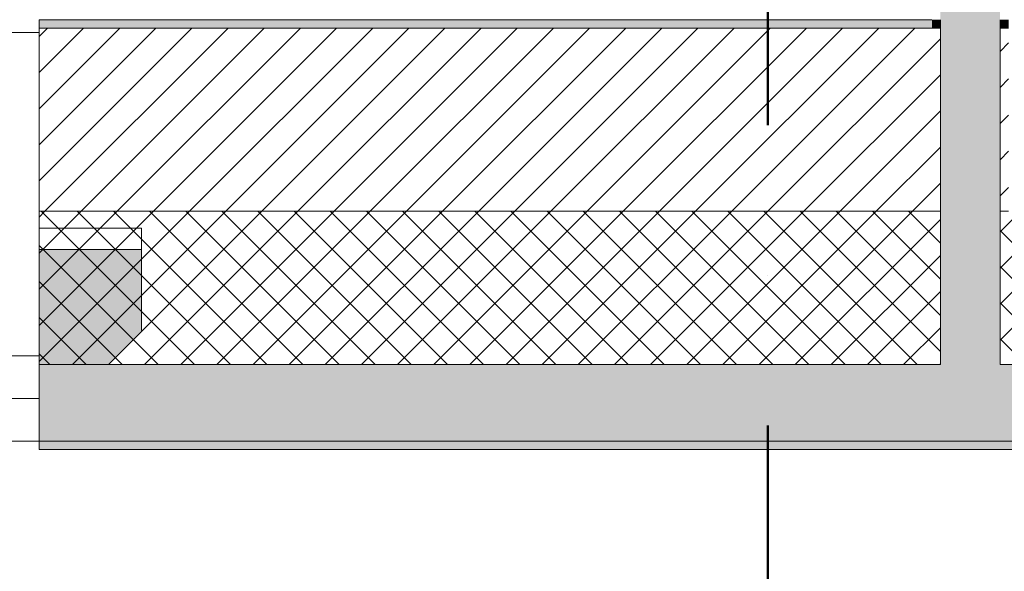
# Model space of a CAD drawing. Header units: millimetres. Extents: x -40968 to 13979, y -19284 to 4746.
# Tile 24 of 29: x -24189 to -23033, y -1842 to -1194. Entities that reach past the tile are written whole.
import ezdxf

# ---------------------------------------------------------------- set-up
doc = ezdxf.new("R2010")
doc.units = ezdxf.units.MM
doc.header["$MEASUREMENT"] = 0
doc.linetypes.add('Punto & Rayas', pattern=[670.277762, 317.5, -176.388889, 0, -176.388874])
for name, color, linetype, lineweight, true_color in [('01_2D_Ambit_Pluma_Nº__242', 7, 'Continuous', 50, 0xfb0013), ('12_FAÇ_Façana_Pluma_Nº__102', 7, 'Continuous', 5, 0xcccccc), ('12_FAÇ_Façana_Pluma_Nº__174', 7, 'Continuous', 13, 0xe4ad2c), ('12_FAÇ_Façana_Pluma_Nº__176', 7, 'Continuous', 15, 0x93a0c6), ('12_FAÇ_Façana_Pluma_Nº__43', 7, 'Continuous', 5, 0xa4a4a6), ('Ventanas Archicad_Pluma_Nº__23', 7, 'Continuous', 5, 0xa4a4a6), ('Ventanas Archicad_Pluma_Nº__3', 7, 'Continuous', 5, 0xa4a4a4), ('Ventanas Archicad_Pluma_Nº__43', 7, 'Continuous', 5, 0xa4a4a6)]:
    doc.layers.add(name, color=color, linetype=linetype, lineweight=lineweight, true_color=true_color)
doc.layers.add('12_FAÇ_Façana', color=7, linetype='Continuous')
doc.layers.add('Ventanas Archicad', color=7, linetype='Continuous')
for name, color, linetype, lineweight in [('12_FAÇ_Façana_Pluma_Nº__2', 8, 'Continuous', 5), ('12_FAÇ_Façana_Pluma_Nº__7', 7, 'Continuous', 5), ('Ventanas Archicad_Pluma_Nº__7', 7, 'Continuous', 5)]:
    doc.layers.add(name, color=color, linetype=linetype, lineweight=lineweight)
pattern_1 = [(45, (0, 0), (-21.213203, 21.213203), []), (135, (0, 0), (21.213203, 21.213203), [])]
pattern_2 = [(45, (0, 0), (-21.213203, 21.213203), [])]

# ---------------------------------------------------------------- blocks, each defined once
blk = doc.blocks.new('Muro_14_2', base_point=(-24166.4, -1194))
at = {"layer": '12_FAÇ_Façana_Pluma_Nº__102', "linetype": 'Continuous', "lineweight": 0, "true_color": 0xe5e5e5}
for points in [[(-23108.4, -1599), (-24166.4, -1599), (-24166.4, -1689), (-23108.4, -1689)], [(-23038.4, -1599), (-23108.4, -1599), (-23108.4, -1689), (-23038.4, -1689)], [(-21871.1, -1599), (-23038.4, -1599), (-23038.4, -1689), (-20233.9, -1689), (-20233.9, -1599), (-21518.1, -1599), (-21518.1, -1639), (-21871.1, -1639)], [(-24166.4, -1699), (-20233.9, -1699), (-20233.9, -1689), (-24166.4, -1689)]]:
    blk.add_hatch(color=254, dxfattribs=at).paths.add_polyline_path(points)
at = {"layer": '12_FAÇ_Façana_Pluma_Nº__174', "linetype": 'Continuous', "lineweight": 13, "true_color": 0xe4ad2c}
h = blk.add_hatch(dxfattribs=at)
h.set_pattern_fill('SATE_Aislamiento_0002', color=42, style=0, pattern_type=2)
h.set_pattern_definition(pattern_1)
h.paths.add_polyline_path([(-23108.4, -1419), (-24166.4, -1419), (-24166.4, -1599), (-23108.4, -1599)])
h = blk.add_hatch(dxfattribs=at)
h.set_pattern_fill('SATE_Aislamiento_0002', color=42, style=0, pattern_type=2)
h.set_pattern_definition(pattern_1)
h.paths.add_polyline_path([(-23038.4, -1599), (-21871.1, -1599), (-21871.1, -1419), (-23038.4, -1419)])
at = {"layer": '12_FAÇ_Façana_Pluma_Nº__176', "linetype": 'Continuous', "lineweight": 0, "true_color": 0x495063}
for points in [[(-23118.4, -1194), (-24166.4, -1194), (-24166.4, -1204), (-23118.4, -1204)], [(-23108.4, -1194), (-23118.4, -1194), (-23118.4, -1204), (-23108.4, -1204)], [(-23028.4, -1194), (-23038.4, -1194), (-23038.4, -1204), (-23028.4, -1204)]]:
    blk.add_hatch(color=251, dxfattribs=at).paths.add_polyline_path(points)
at = {"layer": '12_FAÇ_Façana_Pluma_Nº__2', "linetype": 'Continuous', "lineweight": 5}
h = blk.add_hatch(dxfattribs=at)
h.set_pattern_fill('Ceramic_0002', color=8, style=0, pattern_type=2)
h.set_pattern_definition(pattern_2)
h.paths.add_polyline_path([(-23108.4, -1204), (-24166.4, -1204), (-24166.4, -1419), (-23108.4, -1419)])
h = blk.add_hatch(dxfattribs=at)
h.set_pattern_fill('Ceramic_0002', color=8, style=0, pattern_type=2)
h.set_pattern_definition(pattern_2)
h.paths.add_polyline_path([(-23028.4, -1204), (-23038.4, -1204), (-23038.4, -1419), (-23028.4, -1419)])
at = {"layer": '12_FAÇ_Façana_Pluma_Nº__7', "color": 7, "linetype": 'Continuous', "lineweight": 5}
for p, q in [((-23108.4, -1194), (-23108.4, -1204)), ((-23038.4, -1204), (-23038.4, -1194)), ((-23108.4, -1204), (-24166.4, -1204)), ((-23108.4, -1204), (-23108.4, -1419)), ((-23038.4, -1419), (-23038.4, -1204)), ((-23028.4, -1204), (-23038.4, -1204)), ((-24166.4, -1419), (-23108.4, -1419)), ((-23108.4, -1419), (-23108.4, -1599)), ((-23038.4, -1599), (-23038.4, -1419)), ((-23038.4, -1419), (-23028.4, -1419)), ((-24166.4, -1599), (-23108.4, -1599)), ((-23038.4, -1599), (-21871.1, -1599)), ((-24166.4, -1689), (-23108.4, -1689)), ((-23108.4, -1689), (-23038.4, -1689)), ((-23038.4, -1689), (-20233.9, -1689))]:
    blk.add_line(p, q, dxfattribs=at)
at = {"layer": '12_FAÇ_Façana_Pluma_Nº__7', "color": 7, "linetype": 'Continuous', "lineweight": 5, "flags": 128}
for points in [[(-23118.4, -1194), (-24166.4, -1194)], [(-24166.4, -1194), (-24166.4, -1699)], [(-24166.4, -1699), (-20233.9, -1699)]]:
    blk.add_lwpolyline(points, dxfattribs=at)
blk = doc.blocks.new('Ventana Vertical Multi-Faja 27_6')
at = {"layer": 'Ventanas Archicad_Pluma_Nº__23', "color": 253, "linetype": 'Continuous', "lineweight": 5, "true_color": 0xa4a4a6}
for p, q in [((-600, 0), (-550, 0)), ((-550, -50), (-600, -50))]:
    blk.add_line(p, q, dxfattribs=at)
at = {"layer": 'Ventanas Archicad_Pluma_Nº__3', "color": 253, "linetype": 'Continuous', "lineweight": 5, "true_color": 0xa4a4a4}
for p, q in [((-600, 50), (600, 50)), ((-600, -430), (600, -430))]:
    blk.add_line(p, q, dxfattribs=at)
at = {"layer": 'Ventanas Archicad_Pluma_Nº__43', "color": 253, "linetype": 'Continuous', "lineweight": 5, "true_color": 0xa4a4a6}
blk.add_line((-600, -200), (-600, -175), dxfattribs=at)
at = {"layer": 'Ventanas Archicad_Pluma_Nº__7', "color": 7, "linetype": 'Continuous', "lineweight": 5}
for p, q in [((-600, 50), (-600, 40)), ((-600, 40), (-600, 0)), ((-600, 40), (-600, 0)), ((-600, 0), (-600, -50)), ((-600, 0), (-600, -50)), ((-600, 0), (-600, -50)), ((-600, 0), (-600, -50)), ((-600, -50), (-600, -80)), ((-600, -50), (-600, -80)), ((-600, -80), (-600, -175)), ((-600, -80), (-600, -175)), ((-600, -200), (-600, -420)), ((-600, -420), (-600, -430))]:
    blk.add_line(p, q, dxfattribs=at)
blk = doc.blocks.new('Muro_17_2', base_point=(-25366.4, -1209))
at = {"layer": '12_FAÇ_Façana', "linetype": 'Continuous', "lineweight": 0, "true_color": 0x000000}
h = blk.add_hatch(dxfattribs=at)
h.set_pattern_fill('Yeso_0002', color=18, style=0, pattern_type=2)
h.set_pattern_definition([(0, (0, 0), (0, 75), [0, -75])])
h.paths.add_polyline_path([(-24166.4, -1439), (-24166.4, -1464), (-24046.4, -1464), (-24046.4, -1439)])
at = {"layer": '12_FAÇ_Façana_Pluma_Nº__102', "linetype": 'Continuous', "lineweight": 0, "true_color": 0xe5e5e5}
blk.add_hatch(color=254, dxfattribs=at).paths.add_polyline_path([(-24046.4, -1559), (-24046.4, -1464), (-24166.4, -1464), (-24166.4, -1679)])
at = {"layer": '12_FAÇ_Façana_Pluma_Nº__43', "color": 253, "linetype": 'Continuous', "lineweight": 5, "true_color": 0xa4a4a6}
for p, q in [((-24166.4, -1439), (-24166.4, -1464)), ((-24046.4, -1439), (-24166.4, -1439)), ((-24046.4, -1464), (-24046.4, -1439)), ((-24166.4, -1464), (-24046.4, -1464))]:
    blk.add_line(p, q, dxfattribs=at)
at = {"layer": '12_FAÇ_Façana_Pluma_Nº__7', "color": 7, "linetype": 'Continuous', "lineweight": 5}
for p, q in [((-24166.4, -1219), (-24166.4, -1209)), ((-24166.4, -1439), (-24166.4, -1219)), ((-24166.4, -1559), (-24166.4, -1464)), ((-24166.4, -1559), (-24166.4, -1464)), ((-24046.4, -1559), (-24046.4, -1464)), ((-24166.4, -1589), (-24166.4, -1559)), ((-24166.4, -1589), (-24166.4, -1559)), ((-24166.4, -1639), (-24166.4, -1589)), ((-24166.4, -1639), (-24166.4, -1589)), ((-24166.4, -1679), (-24166.4, -1639)), ((-24166.4, -1679), (-24166.4, -1639)), ((-24166.4, -1689), (-24166.4, -1679))]:
    blk.add_line(p, q, dxfattribs=at)
at = {"layer": 'Ventanas Archicad', "color": 253, "linetype": 'Continuous', "lineweight": 5, "true_color": 0xa4a4a6, "zscale": 1000, "rotation": 180}
blk.add_blockref('Ventana Vertical Multi-Faja 27_6', (-24766.4, -1639), dxfattribs=at)
blk = doc.blocks.new('Muro_60_2', base_point=(-23028.4, -1194))
at = {"layer": '12_FAÇ_Façana_Pluma_Nº__102', "linetype": 'Continuous', "lineweight": 0, "true_color": 0xe5e5e5}
for points in [[(-23108.4, 2009.6), (-23108.4, -1194), (-23038.4, -1194), (-23038.4, 2009.6)], [(-23038.4, -1194), (-23108.4, -1194), (-23108.4, -1204), (-23038.4, -1204)], [(-23038.4, -1204), (-23108.4, -1204), (-23108.4, -1419), (-23038.4, -1419)], [(-23038.4, -1419), (-23108.4, -1419), (-23108.4, -1599), (-23038.4, -1599)]]:
    blk.add_hatch(color=254, dxfattribs=at).paths.add_polyline_path(points)
at = {"layer": '12_FAÇ_Façana_Pluma_Nº__7', "color": 7, "linetype": 'Continuous', "lineweight": 5}
for p, q in [((-23108.4, -1194), (-23108.4, -1204)), ((-23038.4, -1204), (-23038.4, -1194)), ((-23108.4, -1204), (-23108.4, -1419)), ((-23038.4, -1419), (-23038.4, -1204)), ((-23108.4, -1419), (-23108.4, -1599)), ((-23038.4, -1599), (-23038.4, -1419))]:
    blk.add_line(p, q, dxfattribs=at)

msp = doc.modelspace()

# ---------------------------------------------------------------- linework, layer by layer
at = {"layer": '01_2D_Ambit_Pluma_Nº__242', "color": 1, "linetype": 'Punto & Rayas', "lineweight": 50, "true_color": 0xfb0013, "flags": 128}
msp.add_lwpolyline([(-28500, 1816.8), (-28500, 4745.9), (7879.6, 4745.9), (7879.6, -1396.9), (6474.1, -1396.9), (6474.1, -11392.7), (6916.3, -11392.7), (6916.3, -17756.6), (-3932.3, -17756.6), (-3932.3, -11834.9), (-2447.9, -11834.9), (-2447.9, -2249.6), (-23311.2, -2249.6), (-23311.2, 1816.8)], close=True, dxfattribs=at)

# ---------------------------------------------------------------- block references
at = {"layer": '12_FAÇ_Façana', "color": 7, "lineweight": 20}
for name, p in [('Muro_60_2', (-23028.4, -1194)), ('Muro_14_2', (-24166.4, -1194)), ('Muro_17_2', (-25366.4, -1209))]:
    msp.add_blockref(name, p, dxfattribs=at)

doc.saveas('drawing.dxf')
